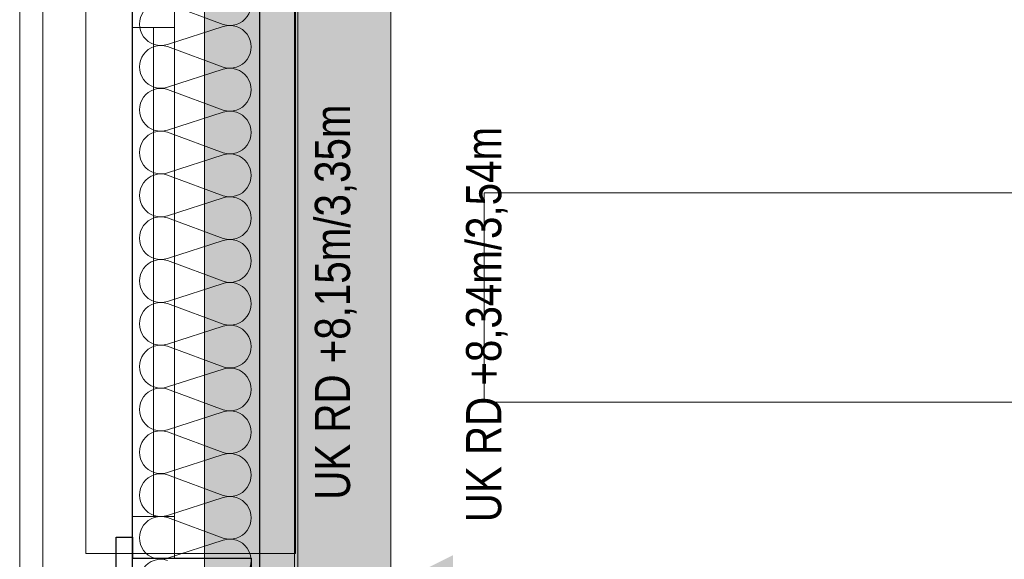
# Model space of a CAD drawing. Extents: x -420 to 300, y 62 to 1162.
# Tile 40 of 130: x -314 to -272, y 494 to 517. Entities that reach past the tile are written whole.
import ezdxf
from ezdxf.lldxf.tags import DXFTag

# ---------------------------------------------------------------- set-up
doc = ezdxf.new("R2010")
doc.units = 0
doc.layers.get('0').update_dxf_attribs({"lineweight": 35})
for name, color, linetype, lineweight, true_color in [('00_Beschriftung UZ', 3, 'Continuous', 13, 0x00ff00), ('30 -33 Aussenwände- 7 Fassade_ Elemente', 7, 'Continuous', 9, 0x00aacc), ('30 -35 Decken- 1 Konstruktion-Träger- Stahlbeton', 7, 'grob-A06G9F4K8I', 13, 0x33aa00), ('60- 61 allgemeine Ausstattung- 1 Möbel', 7, 'Continuous', 9, 0x00cccc)]:
    doc.layers.add(name, color=color, linetype=linetype, lineweight=lineweight, true_color=true_color)
doc.layers.add('70 -71 Achsen- 1 Gebäudeachsen', color=7, linetype='STRICHPUNKT2-A06G9F4J8I', lineweight=18)
doc.layers.add('iwb_Schraffur_Unterzug', color=7, linetype='Continuous', lineweight=5, true_color=0xffffcc, plot=False)
doc.styles.get("Standard").update_dxf_attribs({"font": 'ARIALN.TTF'})
tags = doc.linetypes.add('grob-A06G9F4K8I', pattern=[14, 3, -8, 3]).pattern_tags.tags
tags[8:9] = [DXFTag(74, 4), DXFTag(75, 0), DXFTag(340, '0'), DXFTag(46, 0.0), DXFTag(50, 0.0), DXFTag(44, 0.0), DXFTag(45, 0.0)]
tags[6:7] = [DXFTag(74, 4), DXFTag(75, 0), DXFTag(340, '0'), DXFTag(46, 0.0), DXFTag(50, 0.0), DXFTag(44, 0.0), DXFTag(45, 0.0)]
tags[4:5] = [DXFTag(74, 4), DXFTag(75, 0), DXFTag(340, '0'), DXFTag(46, 0.0), DXFTag(50, 0.0), DXFTag(44, 0.0), DXFTag(45, 0.0)]
tags = doc.linetypes.add('STRICHPUNKT2-A06G9F4J8I', pattern=[12.7, 6.35, -3.175, 0, -3.175]).pattern_tags.tags
tags[10:11] = [DXFTag(74, 4), DXFTag(75, 0), DXFTag(340, '0'), DXFTag(46, 0.0), DXFTag(50, 0.0), DXFTag(44, 0.0), DXFTag(45, 0.0)]
tags[8:9] = [DXFTag(74, 4), DXFTag(75, 0), DXFTag(340, '0'), DXFTag(46, 0.0), DXFTag(50, 0.0), DXFTag(44, 0.0), DXFTag(45, 0.0)]
tags[6:7] = [DXFTag(74, 4), DXFTag(75, 0), DXFTag(340, '0'), DXFTag(46, 0.0), DXFTag(50, 0.0), DXFTag(44, 0.0), DXFTag(45, 0.0)]
tags[4:5] = [DXFTag(74, 4), DXFTag(75, 0), DXFTag(340, '0'), DXFTag(46, 0.0), DXFTag(50, 0.0), DXFTag(44, 0.0), DXFTag(45, 0.0)]

# ---------------------------------------------------------------- blocks, each defined once
blk = doc.blocks.new('Referenz-A06G9F4L8I')
at = {"layer": '00_Beschriftung UZ', "color": 0, "lineweight": 0}
for points in [[(-300.968, 491.221), (-298.298, 492.553), (-300.967, 493.892)], [(-295.627, 491.221), (-298.298, 492.553), (-295.629, 493.892)]]:
    blk.add_solid(points, dxfattribs=at)
at = {"layer": '30 -33 Aussenwände- 7 Fassade_ Elemente', "color": 0, "linetype": 'Continuous', "lineweight": -2, "ltscale": 0.25}
for p, q in [((-309.398, 444.453), (-309.398, 609.453)), ((-303.938, 604.953), (-303.938, 448.953)), ((-310.098, 494.653), (-309.398, 494.653)), ((-310.098, 490.453), (-310.098, 494.653)), ((-309.398, 494.653), (-309.398, 493.753)), ((-309.398, 493.753), (-304.298, 493.753)), ((-304.298, 493.753), (-304.298, 491.353))]:
    blk.add_line(p, q, dxfattribs=at)
at = {"layer": '30 -33 Aussenwände- 7 Fassade_ Elemente', "color": 0, "linetype": 'Continuous', "ltscale": 0.13}
for p, q in [((-314.238, 608.053), (-314.238, 445.753)), ((-302.438, 448.953), (-302.438, 604.953)), ((-313.238, 449.453), (-313.238, 604.453)), ((-309.398, 604.453), (-309.398, 449.453)), ((-314.238, 385.853), (-314.238, 548.053)), ((-298.298, 544.953), (-298.298, 388.953)), ((-309.398, 493.753), (-309.398, 518.153)), ((-307.598, 518.153), (-307.598, 493.753)), ((-305.498, 516.678), (-307.898, 517.566)), ((-307.898, 515.817), (-305.498, 516.588)), ((-305.498, 514.84), (-307.898, 515.727)), ((-307.898, 513.978), (-305.498, 514.75)), ((-305.498, 513.001), (-307.898, 513.888)), ((-307.898, 512.14), (-305.498, 512.911)), ((-305.498, 511.163), (-307.898, 512.05)), ((-307.898, 510.301), (-305.498, 511.073)), ((-305.498, 509.324), (-307.898, 510.211)), ((-307.898, 508.463), (-305.498, 509.234)), ((-305.498, 507.486), (-307.898, 508.373)), ((-307.898, 506.624), (-305.498, 507.396)), ((-305.498, 505.647), (-307.898, 506.534)), ((-307.898, 504.786), (-305.498, 505.557)), ((-305.498, 503.809), (-307.898, 504.696)), ((-307.898, 502.947), (-305.498, 503.719)), ((-305.498, 501.97), (-307.898, 502.857)), ((-307.898, 501.109), (-305.498, 501.88)), ((-305.498, 500.132), (-307.898, 501.019)), ((-307.898, 499.27), (-305.498, 500.042)), ((-305.498, 498.293), (-307.898, 499.18)), ((-307.898, 497.432), (-305.498, 498.203)), ((-305.498, 496.455), (-307.898, 497.342)), ((-307.898, 495.593), (-305.498, 496.365)), ((-305.498, 494.616), (-307.898, 495.503)), ((-307.898, 493.755), (-305.498, 494.526)), ((-307.598, 493.753), (-309.398, 493.753))]:
    blk.add_line(p, q, dxfattribs=at)
at = {"layer": '30 -33 Aussenwände- 7 Fassade_ Elemente', "color": 0}
for p, q in [((-311.398, 493.953), (-311.398, 518.153)), ((-309.398, 518.153), (-309.398, 516.553)), ((-307.598, 516.553), (-307.598, 518.153)), ((-302.398, 493.953), (-302.398, 518.153)), ((-309.398, 516.553), (-307.598, 516.553)), ((-309.398, 495.553), (-309.398, 516.553)), ((-308.498, 516.553), (-308.498, 495.553)), ((-307.598, 516.553), (-307.598, 495.553)), ((-307.598, 495.553), (-309.398, 495.553)), ((-309.398, 493.953), (-309.398, 495.553)), ((-307.598, 495.553), (-307.598, 493.953)), ((-309.398, 493.953), (-311.398, 493.953)), ((-307.598, 493.953), (-309.398, 493.953)), ((-307.598, 493.953), (-302.398, 493.953))]:
    blk.add_line(p, q, dxfattribs=at)
at = {"layer": '30 -33 Aussenwände- 7 Fassade_ Elemente', "color": 0, "linetype": 'Continuous', "lineweight": 18, "ltscale": 0.18}
for p, q in [((-309.398, 516.553), (-309.398, 518.153)), ((-307.598, 518.153), (-307.598, 516.553)), ((-307.598, 516.553), (-309.398, 516.553)), ((-308.498, 516.553), (-308.498, 495.553)), ((-309.398, 493.753), (-309.398, 495.553)), ((-309.398, 495.553), (-307.598, 495.553)), ((-307.598, 495.553), (-307.598, 493.753)), ((-307.598, 493.753), (-309.398, 493.753))]:
    blk.add_line(p, q, dxfattribs=at)
at = {"layer": '30 -33 Aussenwände- 7 Fassade_ Elemente', "color": 0, "linetype": 'Continuous', "ltscale": 0.13}
for centre, major_axis, end_param in [((-305.216, 517.553), (-0.282, -0.874), 3.765224), ((-308.179, 516.691), (0.282, 0.874), 3.764652), ((-305.216, 515.714), (-0.282, -0.874), 3.765224), ((-308.179, 514.853), (0.282, 0.874), 3.764652), ((-305.216, 513.876), (-0.282, -0.874), 3.765224), ((-308.179, 513.014), (0.282, 0.874), 3.764652), ((-305.216, 512.037), (-0.282, -0.874), 3.765224), ((-308.179, 511.176), (0.282, 0.874), 3.764652), ((-305.216, 510.198), (-0.282, -0.874), 3.765224), ((-308.179, 509.337), (0.282, 0.874), 3.764652), ((-305.216, 508.36), (-0.282, -0.874), 3.765224), ((-308.179, 507.499), (0.282, 0.874), 3.764652), ((-305.216, 506.521), (-0.282, -0.874), 3.765224), ((-308.179, 505.66), (0.282, 0.874), 3.764652), ((-305.216, 504.683), (-0.282, -0.874), 3.765224), ((-308.179, 503.822), (0.282, 0.874), 3.764652), ((-305.216, 502.844), (-0.282, -0.874), 3.765224), ((-308.179, 501.983), (0.282, 0.874), 3.764652), ((-305.216, 501.006), (-0.282, -0.874), 3.765224), ((-308.179, 500.145), (0.282, 0.874), 3.764652), ((-305.216, 499.167), (-0.282, -0.874), 3.765224), ((-308.179, 498.306), (0.282, 0.874), 3.764652), ((-305.216, 497.329), (-0.282, -0.874), 3.765224), ((-308.179, 496.467), (0.282, 0.874), 3.764652), ((-305.216, 495.49), (-0.282, -0.874), 3.765224), ((-308.179, 494.629), (0.282, 0.874), 3.764652), ((-305.216, 493.652), (-0.282, -0.874), 3.765224), ((-308.179, 492.79), (0.282, 0.874), 3.764652)]:
    blk.add_ellipse(centre, major_axis=major_axis, ratio=1, start_param=0, end_param=end_param, dxfattribs=at)
at = {"layer": '30 -35 Decken- 1 Konstruktion-Träger- Stahlbeton', "color": 0}
for p, q in [((-306.298, 770.453), (-306.298, 388.453)), ((-298.298, 770.453), (-298.298, 388.453))]:
    blk.add_line(p, q, dxfattribs=at)
at = {"layer": '60- 61 allgemeine Ausstattung- 1 Möbel', "color": 0, "linetype": 'Continuous', "ltscale": 0.13}
for p, q in [((-294.298, 500.453), (-294.298, 509.453)), ((-294.298, 509.453), (-174.298, 509.453)), ((-174.298, 500.453), (-294.298, 500.453))]:
    blk.add_line(p, q, dxfattribs=at)
at = {"layer": '70 -71 Achsen- 1 Gebäudeachsen', "color": 0, "linetype": 'STRICHPUNKT2-A06G9F4J8I', "ltscale": 0.18}
blk.add_line((-302.298, 1084.393), (-302.298, 84.953), dxfattribs=at)
at = {"layer": '00_Beschriftung UZ', "color": 0, "linetype": 'Continuous', "ltscale": 0.13, "char_height": 1.51033, "attachment_point": 1, "rotation": 90}
for s, insert in [('{\\fArial Narrow;UK RD +8,15m/3,35m}', (-301.565, 496.268)), ('{\\fArial Narrow;UK RD +8,34m/3,54m}', (-295.073, 495.305))]:
    blk.add_mtext(s, dxfattribs=dict(at, insert=insert))
blk = doc.blocks.new('Referenz-A06G9F4N8I')
at = {"layer": 'iwb_Schraffur_Unterzug', "linetype": 'Continuous', "ltscale": 0.13}
blk.add_solid([(-306.298, 388.453), (-306.298, 995.453), (-298.298, 388.453), (-298.298, 995.453)], dxfattribs=at)

msp = doc.modelspace()

# ---------------------------------------------------------------- block references
at = {"color": 8, "lineweight": 25, "ltscale": 0.25, "true_color": 0x808080}
for name in ['Referenz-A06G9F4L8I', 'Referenz-A06G9F4N8I']:
    msp.add_blockref(name, (0, 0), dxfattribs=at)

doc.saveas('drawing.dxf')
